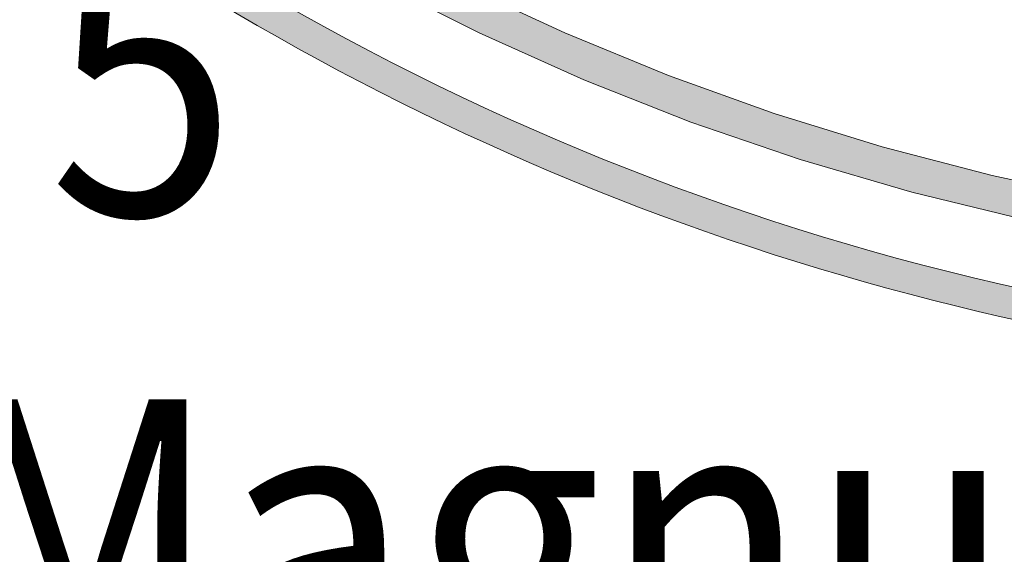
# Model space of a CAD drawing. Header units: metres. Extents: x -185 to -10, y 10 to 129.
# Tile 5 of 29: x -35.96 to -28.64, y 91.24 to 95.21. Entities that reach past the tile are written whole.
import ezdxf

# ---------------------------------------------------------------- set-up
doc = ezdxf.new("R2010")
doc.units = ezdxf.units.M
doc.header["$LTSCALE"] = 0.0125
doc.layers.add('Z_Schriftfeld-Logo', color=7, linetype='Continuous', lineweight=0, true_color=0xcccccc)
doc.layers.add('Z_Schriftfeld-Logoschraffur', color=7, linetype='Continuous', lineweight=0, true_color=0xdedede)
doc.styles.add('Arial', font='arial.ttf')

# ---------------------------------------------------------------- blocks, each defined once
blk = doc.blocks.new('UzK_Logo')
at = {"layer": 'Z_Schriftfeld-Logoschraffur'}
h = blk.add_hatch(color=256, dxfattribs=at)
h.dxf.hatch_style = 1
h.paths.add_polyline_path([(-11.8662, 19.047), (-12.3713, 19.047, 0.742279), (-0.2588, -22.7106), (-0.2787, -22.707), (-0.3304, -22.6934), (-0.3819, -22.6756), (-0.4332, -22.6535), (-0.5501, -22.6348), (-0.6687, -22.6093), (-0.7882, -22.5779), (-0.9074, -22.5413), (-1.0255, -22.5004), (-1.1412, -22.456), (-1.2621, -22.4054, -0.732246)])
h.paths.add_polyline_path([(6.5011, -20.8063), (7.4349, -20.4855), (8.349, -20.124), (9.2424, -19.7231), (10.114, -19.2838), (10.9627, -18.8072), (11.7874, -18.2943), (12.5871, -17.7463), (13.3606, -17.1642), (14.107, -16.5491), (14.825, -15.9021), (15.5137, -15.2242), (16.1186, -14.5739), (16.1186, -14.1135), (16.0688, -14.1731), (15.4339, -14.868), (14.7695, -15.5345), (14.0766, -16.1715), (13.3563, -16.7781), (12.6096, -17.3532), (11.8374, -17.8958), (11.0409, -18.4049), (10.221, -18.8794), (9.3789, -19.3183), (8.5154, -19.7206), (7.6316, -20.0853), (6.7286, -20.4113), (5.8074, -20.6976), (4.869, -20.9432), (3.9144, -21.1471), (2.9447, -21.3082), (2.5912, -21.6627), (3.5928, -21.5148), (4.579, -21.3221), (5.5488, -21.0856)])
h.paths.add_polyline_path([(16.1186, -16.0008), (16.1186, -15.6136, -0.191981), (0.9562, -22.4205), (0.8818, -22.4519), (0.7441, -22.5039), (0.6067, -22.5499), (0.4697, -22.5896), (0.3332, -22.623), (0.1973, -22.65), (0.1644, -22.6556), (0.1439, -22.6642), (0.0902, -22.6843), (0.0368, -22.7001), (-0.0176, -22.712, 0.200068)])
h = blk.add_hatch(color=256, dxfattribs=at)
h.dxf.hatch_style = 1
h.paths.add_polyline_path([(-13.504, 16.7889), (-12.7859, 17.3363), (-12.0446, 17.8537), (-11.2809, 18.3403), (-10.4959, 18.795), (-10.0149, 19.047), (-10.6733, 19.047), (-11.4233, 18.6158), (-12.3078, 18.0487), (-13.1625, 17.4409), (-13.9861, 16.7937), (-14.7771, 16.1085), (-15.5342, 15.3867), (-16.256, 14.6296), (-16.9412, 13.8386), (-17.5884, 13.015), (-18.1962, 12.1603), (-18.7632, 11.2758), (-19.2882, 10.3628), (-19.7696, 9.4228), (-20.2061, 8.4571), (-20.5965, 7.4671), (-20.9392, 6.4542), (-21.233, 5.4197), (-21.4764, 4.3649), (-21.6681, 3.2914), (-21.8067, 2.2003), (-21.8557, 1.6487), (-21.8909, 1.0932), (-21.9121, 0.534), (-21.9193, -0.0287), (-21.895, -1.0661), (-21.823, -2.0911), (-21.7043, -3.1025), (-21.54, -4.0992), (-21.3311, -5.0801), (-21.0788, -6.0443), (-20.7841, -6.9905), (-20.4482, -7.9178), (-20.072, -8.825), (-19.6568, -9.7111), (-19.2035, -10.5749), (-18.7132, -11.4154), (-18.187, -12.2315), (-17.6261, -13.0222), (-17.0314, -13.7863), (-16.4041, -14.5227), (-15.7452, -15.2305), (-15.0559, -15.9084), (-14.3372, -16.5555), (-13.5902, -17.1706), (-12.8159, -17.7526), (-12.0155, -18.3005), (-11.1901, -18.8133), (-10.3406, -19.2897), (-9.4683, -19.7288), (-8.5741, -20.1294), (-7.6592, -20.4905), (-6.7246, -20.811), (-5.7715, -21.0897), (-4.8008, -21.3258), (-3.8138, -21.5179), (-2.8114, -21.6651), (-3.1176, -21.3554), (-3.159, -21.3113), (-4.1298, -21.1511), (-5.0855, -20.948), (-6.025, -20.7032), (-6.9473, -20.4175), (-7.8513, -20.092), (-8.7362, -19.7279), (-9.6007, -19.3259), (-10.4439, -18.8874), (-11.2648, -18.4131), (-12.0623, -17.9042), (-12.8355, -17.3618), (-13.5832, -16.7867), (-14.3044, -16.1801), (-14.9982, -15.543), (-15.6635, -14.8764), (-16.2992, -14.1813), (-16.9044, -13.4589), (-17.4779, -12.71), (-18.0189, -11.9357), (-18.5262, -11.1371), (-18.9988, -10.3151), (-19.4357, -9.4709), (-19.8359, -8.6054), (-20.1984, -7.7197), (-20.522, -6.8147), (-20.8058, -5.8916), (-21.0488, -4.9513), (-21.2499, -3.9949), (-21.4081, -3.0234), (-21.5224, -2.0379), (-21.5917, -1.0393), (-21.6151, -0.0287), (-21.5937, 0.9392), (-21.5301, 1.8961), (-21.4252, 2.8411), (-21.2799, 3.7734), (-21.0951, 4.6919), (-20.8717, 5.5959), (-20.6106, 6.4844), (-20.3128, 7.3565), (-19.979, 8.2112), (-19.6103, 9.0478), (-19.2075, 9.8652), (-18.7716, 10.6626), (-18.3033, 11.4391), (-17.8037, 12.1937), (-17.2737, 12.9256), (-16.714, 13.6339), (-16.1257, 14.3176), (-15.5097, 14.9759), (-14.8668, 15.6078), (-14.1979, 16.2124)])
at = {"layer": 'Z_Schriftfeld-Logo', "lineweight": 0}
for points in [[(-18.9988, -10.3151), (-18.5262, -11.1371), (-18.0189, -11.9357), (-17.4779, -12.71), (-16.9044, -13.4589), (-16.2992, -14.1813), (-15.6635, -14.8764), (-14.9982, -15.543), (-14.3044, -16.1801), (-13.5832, -16.7867), (-12.8355, -17.3618), (-12.0623, -17.9042), (-11.2648, -18.4131), (-10.4439, -18.8874), (-9.6007, -19.3259), (-8.7362, -19.7279), (-7.8513, -20.092), (-6.9473, -20.4175), (-6.025, -20.7032), (-5.0855, -20.948), (-4.1298, -21.1511)], [(-4.8008, -21.3258), (-5.7715, -21.0897), (-6.7246, -20.811), (-7.6592, -20.4905), (-8.5741, -20.1294), (-9.4683, -19.7288), (-10.3406, -19.2897), (-11.1901, -18.8133), (-12.0155, -18.3005), (-12.8159, -17.7526), (-13.5902, -17.1706), (-14.3372, -16.5555), (-15.0559, -15.9084), (-15.7452, -15.2305), (-16.4041, -14.5227), (-17.0314, -13.7863), (-17.6261, -13.0222), (-18.187, -12.2315), (-18.7132, -11.4154), (-19.2035, -10.5749)]]:
    blk.add_lwpolyline(points, dxfattribs=at)
at = {"layer": 'Z_Schriftfeld-Logo'}
for radius, start, end in [(22.712, 123.00427, 315.21017), (22.4409, 121.92266, 266.88642)]:
    blk.add_arc((0, 0), radius, start, end, dxfattribs=at)

msp = doc.modelspace()

# ---------------------------------------------------------------- block references
at = {"xscale": 0.87, "yscale": 0.87}
msp.add_blockref('UzK_Logo', (-24.3097, 112.2807), dxfattribs=at)

# ---------------------------------------------------------------- texts
at = {"insert": (-46.9022, 99.2278), "char_height": 2.05, "attachment_point": 1, "style": 'Arial'}
msp.add_mtext_dynamic_manual_height_columns('{\\W0.9;Der Kanzler\\PDezernat 5\\PAlbertus Magnus Platz\\P50923 Köln}', width=36.980219, gutter_width=10, heights=[0], dxfattribs=at)

doc.saveas('drawing.dxf')
